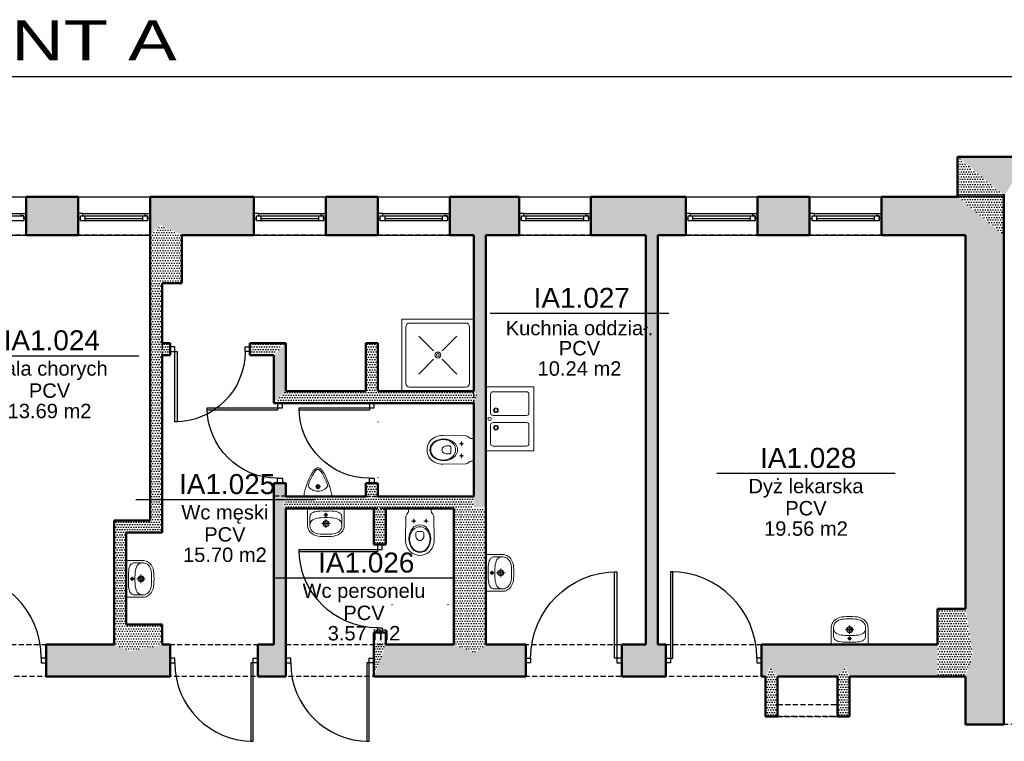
# Model space of a CAD drawing. Header units: millimetres. Extents: x 509 to 7952, y 243 to 5804.
# Tile 43 of 54: x 3156 to 4388, y 4778 to 5680. Entities that reach past the tile are written whole.
import ezdxf
from ezdxf.enums import TextEntityAlignment as Align

# ---------------------------------------------------------------- set-up
doc = ezdxf.new("R2010")
doc.units = ezdxf.units.MM
doc.linetypes.add('HIDDEN', pattern=[9.525, 6.35, -3.175])
for name, color, linetype in [('WK-Drzwi', 9, 'Continuous'), ('WK-EtykPow', 173, 'Continuous'), ('WK-Okna', 143, 'Continuous'), ('WK-Opisy', 143, 'Continuous'), ('WK-Otwory', 9, 'Continuous'), ('WK-Ściany', 7, 'Continuous')]:
    doc.layers.add(name, color=color, linetype=linetype)
doc.layers.add('WK-INSTALACJE WODKAN', color=170, linetype='Continuous', lineweight=5)
doc.layers.add('WK-Pomieszczenia', color=173, linetype='Continuous', plot=False)
doc.styles.add('Arial', font='micross.ttf', dxfattribs={"width": 0.9})

# ---------------------------------------------------------------- blocks, each defined once
blk = doc.blocks.new('J20A')
at = {"color": 8}
for p, q in [((-10.5, -15.5), (-5, -15.5)), ((-7.7, -12.8), (-7.7, -18.1)), ((10.5, -15.5), (5, -15.5)), ((7.7, -12.8), (7.7, -18.1))]:
    blk.add_line(p, q, dxfattribs=at)
for points in [[(0, 0), (-13.2, 0, 0.361499), (-14, -0.7), (-14, -2, -0.113832), (-14.7, -4.9), (-16.1, -6.9, 0.160391), (-17.5, -10.3, -9.743295)], [(0, 0), (13.2, 0, -0.361499), (14, -0.7), (14, -2, 0.113832), (14.7, -4.9), (16.1, -6.9, -0.160391), (17.5, -10.3, 9.743295)], [(-17.5, -10.3), (-18, -38.9, 0.215306), (-11.3, -54.4, 0.363764), (11.3, -54.4, 0.215307), (18, -38.9), (17.5, -10.3)]]:
    blk.add_lwpolyline(points, format="xyb")
for points in [[(-9.3, -24.9, -0.495421), (9.3, -24.9, -0.34834), (9.3, -50.3, -0.494226), (-9.3, -50.3, -0.347612)], [(-12.8, -37.6, -0.225934), (-6.5, -24.9, -0.33442), (6.5, -24.9, -0.225682), (12.8, -37.6, -0.205421), (8.2, -50.3, -0.442489), (-8.2, -50.3, -0.205423)], [(-2.9, -28.8), (2.9, -28.8, -0.480655), (5, -31), (5, -34.7, -0.244457), (2.5, -39.1, -0.328114), (-2.5, -39.1, -0.243111), (-5, -34.8), (-5, -31, -0.480295), (-2.9, -28.8)]]:
    blk.add_lwpolyline(points, format="xyb", close=True)
for centre in [(-7.7, -15.5), (7.7, -15.5)]:
    blk.add_circle(centre, 1.15, dxfattribs=at)
for p in [(-35, 0), (35, 0), (-35, -120), (35, -120)]:
    blk.add_point(p)
blk = doc.blocks.new('J50a')
for p, q in [((20.9, 0), (-20.9, 0)), ((-23, -2.1), (-23, -21)), ((-20, -21), (-20, -10.2)), ((2.5, -7.7), (-2.5, -7.7)), ((0, -10.1), (0, -5.2)), ((20, -10.2), (20, -21)), ((23, -21), (23, -2.1)), ((-5.3, -18.7), (5.3, -18.7)), ((0, -24), (0, -13.5))]:
    blk.add_line(p, q)
at = {"flags": 128}
for points in [[(-20.9, 0, 0.056329), (-22.2, -0.1, 0.274623), (-22.8, -0.7, 0.078029), (-23, -2.1, 0.987626)], [(20.9, 0, -0.056329), (22.2, -0.1, -0.274623), (22.8, -0.7, -0.078029), (23, -2.1, -0.987626)], [(-20, -10.2, -0.104891), (-19.5, -7.9, -0.153237), (-17.1, -5.3, -0.096443), (-12.1, -3.6, -0.04719), (-3.1, -3), (-2.7, -3, 0.009116), (2.7, -3), (3.1, -3, -0.053543), (12.9, -3.7, -0.091574), (17.4, -5.5, -0.166964), (19.7, -8.4, -0.062926), (20, -10.2, -1.040135)], [(-23, -21, 0.111521), (-21.8, -26.3, 0.123014), (-17.6, -31.3, 0.141312), (-7.1, -34.8, 0.026087), (7.1, -34.8, 0.141312), (17.6, -31.3, 0.123014), (21.8, -26.3, 0.111521), (23, -21)]]:
    blk.add_lwpolyline(points, format="xyb", dxfattribs=at)
blk.add_lwpolyline([(13.8, -30.3, 0.212121), (19.3, -24.8, 0.157769), (19.7, -18.5, 0.270169), (14.8, -13, 0.074819), (6, -11.4), (6, -11.4), (2.2, -11.2), (-2.2, -11.2), (-6, -11.4), (-6, -11.4, 0.074819), (-14.8, -13, 0.270169), (-19.7, -18.5, 0.157769), (-19.3, -24.8, 0.212121), (-13.8, -30.3, 0.110292), (-5, -32), (0, -32), (5, -32, 0.110292)], format="xyb", close=True, dxfattribs=at)
for centre, radius in [((0, -7.7), 1.73), ((0, -18.7), 3.78), ((0, -18.7), 2.33)]:
    blk.add_circle(centre, radius)
blk = doc.blocks.new('J26b')
for p, q in [((-90, 90), (-90, 0)), ((0, 90), (-90, 90)), ((0, 0), (0, 90)), ((-85.1, 80.1), (-85.1, 9.9)), ((-10.3, 85.1), (-80.1, 85.1)), ((-5.3, 80.1), (-5.3, 9.9)), ((-50.3, 50.3), (-68.7, 68.7)), ((-39.7, 50.3), (-21.3, 68.7)), ((-68.7, 21.3), (-50.3, 39.7)), ((-39.7, 39.7), (-21.3, 21.3)), ((-90, 0), (0, 0)), ((-10.3, 4.9), (-80.1, 4.9))]:
    blk.add_line(p, q)
for radius in [3.78, 1.78]:
    blk.add_circle((-45, 45), radius)
for centre, start, end in [((-80.1, 80.1), 90, 180), ((-10.3, 80.1), 0, 90), ((-80.1, 9.9), 180, 270), ((-10.3, 9.9), 270, 0)]:
    blk.add_arc(centre, 5, start, end)
blk = doc.blocks.new('J94a')
for p, q in [((-40, 0), (-40, -60)), ((0, 0), (-40, 0)), ((40, 0), (0, 0)), ((40, -60), (40, 0)), ((-34, -51), (-34, -9)), ((-31, -6), (-7.5, -6)), ((-4.5, -51), (-4.5, -9)), ((4.5, -51), (4.5, -9)), ((31, -6), (7.5, -6)), ((34, -51), (34, -9)), ((-40, -60), (0, -60)), ((-31, -54), (-7.5, -54)), ((40, -60), (0, -60)), ((31, -54), (7.5, -54))]:
    blk.add_line(p, q)
for centre, radius in [((-10.8, -12.6), 3), ((-10.8, -12.6), 2), ((0, -4.7), 2), ((10.8, -12.6), 3), ((10.8, -12.6), 2)]:
    blk.add_circle(centre, radius)
for centre, start, end in [((-31, -9), 90, 180), ((-7.5, -9), 0, 90), ((7.5, -9), 90, 180), ((31, -9), 0, 90), ((-31, -51), 180, 270), ((-7.5, -51), 270, 0), ((7.5, -51), 180, 270), ((31, -51), 270, 0)]:
    blk.add_arc(centre, 3, start, end)
blk = doc.blocks.new('J21')
for p, q in [((0, -9.4), (0, -15.6)), ((3.1, -12.5), (-3.1, -12.5))]:
    blk.add_line(p, q)
for points in [[(-16.7, 0), (16.7, 0)], [(-17.3, -0.8), (-17.2, -0.4), (-17, -0.1), (-16.7, 0)], [(17.3, -0.8), (17.2, -0.4), (17, -0.1), (16.7, 0)]]:
    blk.add_lwpolyline(points)
for points in [[(-17.3, -0.8), (-17.2, -2.1, 0.047877), (-17.1, -3.9, 0.072387), (-7.8, -28.8, 0.07503), (-3.5, -34.4, 0.45988), (3.5, -34.4, 0.07503), (7.8, -28.8, 0.072387), (17.1, -3.9, 0.047877), (17.2, -2.1), (17.3, -0.8)], [(-12.5, -13.1, 0.044559), (-6.1, -27.8, 0.076207), (-2.1, -33, 0.479095), (2.1, -33, 0.076207), (6.1, -27.8, 0.043654), (12.4, -13.4)]]:
    blk.add_lwpolyline(points, format="xyb")
for radius in [2.6, 1.6]:
    blk.add_circle((0, -12.5), radius)
blk.add_arc((-0.2, -21.7), 15, 33.5216, 145.0534)
for p in [(-35, 0), (35, 0)]:
    blk.add_point(p)
blk = doc.blocks.new('WK_Pow_tag_01_50')
at = {"color": 0, "linetype": 'ByBlock'}
blk.add_line((-2.789, 0), (2.789, 0), dxfattribs=at)
at = {"color": 0, "linetype": 'ByBlock', "style": 'Arial'}
for tag, height, p in [('POWIERZCHNIE:NUMERAUTO', 0.625, (0.071, 0.482)), ('POWIERZCHNIE:NAZWA', 0.45, (0, -0.455)), ('POWIERZCHNIE_WYKOŃCZENIE:POSADZKA', 0.45, (0, -1.091)), ('POWIERZCHNIE_STYL:POWOBLICZ', 0.45, (0, -1.728))]:
    blk.add_attdef(tag, text='', height=height, dxfattribs=at).set_placement(p, align=Align.MIDDLE)

msp = doc.modelspace()

# ---------------------------------------------------------------- hatches: boundary and pattern name
at = {"layer": 'WK-Ściany', "linetype": 'Continuous', "lineweight": -3}
h = msp.add_hatch(dxfattribs=at)
h.set_pattern_fill('DOTS', color=253, scale=2, style=0)
h.set_pattern_definition([(360, (534.9164, 699.143), (1.5875, 3.175), [0, -3.175])])
h.paths.add_polyline_path([(4387.17, 5410.87), (4387.17, 5460.87), (4329.17, 5508.87), (4329.17, 5458.87)], flags=0)
h = msp.add_hatch(dxfattribs=at)
h.set_pattern_fill('DOTS', color=253, scale=2, style=0)
h.set_pattern_definition([(2e-11, (534.9164, 699.143), (1.5875, 3.175), [0, -3.175])])
h.paths.add_polyline_path([(4387.17, 5460.87), (4388.17, 5460.87), (4397.5, 5475.7), (4402.17, 5460.87), (4531.17, 5460.87), (4531.17, 5508.87), (4329.17, 5508.87)], flags=0)
h.paths.add_polyline_path([(5326.17, 5460.87), (5601.17, 5460.87), (5649.17, 5508.87), (5271.17, 5508.87), (5271.17, 5460.87), (5301.17, 5460.87), (5309.5, 5474.79)], flags=0)
h.paths.add_polyline_path([(4621.17, 5508.87), (4621.17, 5460.87), (4661.17, 5460.87), (4661.17, 5508.87)], flags=0)
h.paths.add_polyline_path([(4751.17, 5508.87), (4751.17, 5460.87), (4756.17, 5460.87), (4760.17, 5475.87), (4768.17, 5460.87), (4791.17, 5460.87), (4791.17, 5508.87)], flags=0)
h.paths.add_polyline_path([(4881.17, 5508.87), (4881.17, 5460.87), (4921.17, 5460.87), (4921.17, 5508.87)], flags=0)
h.paths.add_polyline_path([(5011.17, 5508.87), (5011.17, 5460.87), (5026.17, 5460.87), (5030.17, 5475.87), (5038.17, 5460.87), (5051.17, 5460.87), (5051.17, 5508.87)], flags=0)
h.paths.add_polyline_path([(5141.17, 5508.87), (5141.17, 5460.87), (5181.17, 5460.87), (5181.17, 5508.87)], flags=0)
h = msp.add_hatch(dxfattribs=at)
h.set_pattern_fill('DOTS', color=253, scale=2, style=0)
h.set_pattern_definition([(2e-11, (534.9164, 699.143), (1.5875, 3.175), [0, -3.175])])
h.paths.add_polyline_path([(2719.17, 5458.87), (2677.17, 5410.87), (2719.17, 5410.87), (2764.17, 5410.87), (2764.17, 5458.87)], flags=0)
h.paths.add_polyline_path([(2854.17, 5458.87), (2854.17, 5410.87), (2919.17, 5410.87), (2919.17, 5458.87)], flags=0)
h.paths.add_polyline_path([(3009.17, 5458.87), (3024.17, 5410.87), (3074.17, 5410.87), (3074.17, 5458.87)], flags=0)
h.paths.add_polyline_path([(3164.17, 5458.87), (3164.17, 5410.87), (3229.17, 5410.87), (3229.17, 5458.87)], flags=0)
h.paths.add_polyline_path([(3319.17, 5458.87), (3319.17, 5410.87), (3319.17, 5410.87), (3332.5, 5423.54), (3359.17, 5410.87), (3449.17, 5410.87), (3449.17, 5458.87)], flags=0)
h.paths.add_polyline_path([(3539.17, 5458.87), (3539.17, 5410.87), (3604.17, 5410.87), (3604.17, 5458.87)], flags=0)
h.paths.add_polyline_path([(3694.17, 5458.87), (3694.17, 5410.87), (3724.17, 5410.87), (3729.17, 5425.62), (3739.17, 5410.87), (3780.7, 5410.87), (3780.7, 5458.87)], flags=0)
h.paths.add_polyline_path([(3870.7, 5458.87), (3870.7, 5410.87), (3939.17, 5410.87), (3944.17, 5425.62), (3954.17, 5410.87), (3989.17, 5410.87), (3989.17, 5458.87)], flags=0)
h.paths.add_polyline_path([(4079.17, 5458.87), (4079.17, 5410.87), (4144.17, 5410.87), (4144.17, 5458.87)], flags=0)
h.paths.add_polyline_path([(4234.17, 5458.87), (4234.17, 5410.87), (4339.17, 5410.87), (4387.17, 5410.87), (4329.17, 5458.87)], flags=0)
h = msp.add_hatch(dxfattribs=at)
h.set_pattern_fill('DOTS', color=253, scale=2, style=0)
h.set_pattern_definition([(360, (534.9164, 699.143), (1.5875, 3.175), [0, -3.175])])
h.paths.add_polyline_path([(3319.17, 5350.87), (3334.17, 5350.87), (3359.17, 5350.87), (3359.17, 5410.87), (3332.5, 5423.54), (3319.17, 5410.87)], flags=0)
h = msp.add_hatch(dxfattribs=at)
h.set_pattern_fill('DOTS', color=253, scale=2, style=0)
h.set_pattern_definition([(1e-12, (534.9164, 699.143), (1.5875, 3.175), [0, -3.175])])
h.paths.add_polyline_path([(3724.17, 5215.87), (3727.92, 5210.87), (3724.17, 5200.87), (3724.17, 5083.87), (3724.17, 5070.55), (3739.17, 5070.55), (3739.17, 5410.87), (3729.17, 5425.62), (3724.17, 5410.87)], flags=0)
h = msp.add_hatch(dxfattribs=at)
h.set_pattern_fill('DOTS', color=253, scale=2, style=0)
h.set_pattern_definition([(360, (534.9164, 699.143), (1.5875, 3.175), [0, -3.175])])
h.paths.add_polyline_path([(3954.17, 5410.87), (3944.17, 5425.62), (3939.17, 5410.87), (3939.17, 4898.87), (3944.17, 4886.79), (3954.17, 4898.87)], flags=0)
h = msp.add_hatch(dxfattribs=at)
h.set_pattern_fill('DOTS', color=253, scale=2, style=0)
h.set_pattern_definition([(360, (534.9164, 699.143), (1.5875, 3.175), [0, -3.175])])
h.paths.add_polyline_path([(4339.17, 4943.74), (4348.1, 4887.16), (4339.17, 4858.87), (4339.17, 4798.87), (4387.17, 4798.87), (4387.17, 5410.87), (4339.17, 5410.87)], flags=0)
h = msp.add_hatch(dxfattribs=at)
h.set_pattern_fill('DOTS', color=253, scale=2, style=0)
h.set_pattern_definition([(360, (534.9164, 699.143), (1.5875, 3.175), [0, -3.175])])
h.paths.add_polyline_path([(3334.17, 5350.87), (3319.17, 5350.87), (3319.17, 5275.87), (3330.42, 5270.87), (3334.17, 5275.87)], flags=0)
h.paths.add_polyline_path([(3334.17, 5260.87), (3330.42, 5270.87), (3319.17, 5275.87), (3319.17, 5053.87), (3334.17, 5038.87)], flags=0)
h = msp.add_hatch(dxfattribs=at)
h.set_pattern_fill('DOTS', color=253, scale=2, style=0)
h.set_pattern_definition([(3e-11, (534.9164, 699.143), (1.5875, 3.175), [0, -3.175])])
h.paths.add_polyline_path([(3334.17, 5275.87), (3330.42, 5270.87), (3334.17, 5260.87), (3344.17, 5260.87), (3344.17, 5275.87)], flags=0)
h.paths.add_polyline_path([(3444.17, 5275.87), (3444.17, 5260.87), (3474.17, 5260.87), (3489.17, 5275.87)], flags=0)
h = msp.add_hatch(dxfattribs=at)
h.set_pattern_fill('DOTS', color=253, scale=2, style=0)
h.set_pattern_definition([(360, (534.9164, 699.143), (1.5875, 3.175), [0, -3.175])])
h.paths.add_polyline_path([(3489.17, 5275.87), (3474.17, 5260.87), (3474.17, 5200.87), (3489.17, 5215.87)], flags=0)
h.paths.add_polyline_path([(3489.17, 5100.87), (3474.17, 5100.87), (3474.17, 5068.87), (3485.42, 5073.87), (3489.17, 5083.87)], flags=0)
h.paths.add_polyline_path([(3489.17, 5068.87), (3485.42, 5073.87), (3474.17, 5068.87), (3474.17, 4898.87), (3489.17, 4858.87)], flags=0)
h = msp.add_hatch(dxfattribs=at)
h.set_pattern_fill('DOTS', color=253, scale=2, style=0)
h.set_pattern_definition([(6e-12, (534.9164, 699.143), (1.5875, 3.175), [0, -3.175])])
h.paths.add_polyline_path([(3604.17, 5275.87), (3589.17, 5275.87), (3589.17, 5215.87), (3594.17, 5212.12), (3604.17, 5215.87)], flags=0)
h.paths.add_polyline_path([(3604.17, 5100.87), (3589.17, 5100.87), (3589.17, 5083.87), (3594.17, 5080.12), (3604.17, 5083.87)], flags=0)
h = msp.add_hatch(dxfattribs=at)
h.set_pattern_fill('DOTS', color=253, scale=2, style=0)
h.set_pattern_definition([(4e-11, (534.9164, 699.143), (1.5875, 3.175), [0, -3.175])])
h.paths.add_polyline_path([(3489.17, 5215.87), (3474.17, 5200.87), (3589.17, 5200.87), (3594.17, 5212.12), (3589.17, 5215.87)], flags=0)
h.paths.add_polyline_path([(3604.17, 5215.87), (3594.17, 5212.12), (3589.17, 5200.87), (3724.17, 5200.87), (3727.92, 5210.87), (3724.17, 5215.87)], flags=0)
h = msp.add_hatch(dxfattribs=at)
h.set_pattern_fill('DOTS', color=253, scale=2, style=0)
h.set_pattern_definition([(2e-11, (534.9164, 699.143), (1.5875, 3.175), [0, -3.175])])
h.paths.add_polyline_path([(3604.17, 5083.87), (3604.17, 5083.87), (3604.17, 5072.62)], flags=0)
h.paths.add_polyline_path([(3489.17, 5083.87), (3485.42, 5073.87), (3489.17, 5068.87), (3599.17, 5068.87), (3604.17, 5072.62), (3614.17, 5068.87), (3699.17, 5068.87), (3724.17, 5068.87), (3724.17, 5083.87), (3604.17, 5083.87), (3594.17, 5080.12), (3589.17, 5083.87)], flags=0)
h = msp.add_hatch(dxfattribs=at)
h.set_pattern_fill('DOTS', color=253, scale=2, style=0)
h.set_pattern_definition([(360, (534.9164, 699.143), (1.5875, 3.175), [0, -3.175])])
h.paths.add_polyline_path([(3614.17, 5068.87), (3604.17, 5072.62), (3599.17, 5068.87), (3599.17, 5023.87), (3614.17, 5023.87)], flags=0)
h.paths.add_polyline_path([(3614.17, 4913.87), (3599.17, 4913.87), (3599.17, 4858.87), (3614.17, 4898.87)], flags=0)
h = msp.add_hatch(dxfattribs=at)
h.set_pattern_fill('DOTS', color=253, scale=2, style=0)
h.set_pattern_definition([(2e-12, (534.9164, 699.143), (1.5875, 3.175), [0, -3.175])])
h.paths.add_polyline_path([(3699.17, 4898.87), (3725.83, 4888.87), (3739.17, 4898.87), (3739.17, 5070.55), (3724.17, 5070.55), (3724.17, 5068.87), (3699.17, 5068.87)], flags=0)
h = msp.add_hatch(dxfattribs=at)
h.set_pattern_fill('DOTS', color=253, scale=2, style=0)
h.set_pattern_definition([(360, (534.9164, 699.143), (1.5875, 3.175), [0, -3.175])])
h.paths.add_polyline_path([(3334.17, 5038.87), (3319.17, 5053.87), (3274.17, 5053.87), (3289.17, 5038.87)], flags=0)
h = msp.add_hatch(dxfattribs=at)
h.set_pattern_fill('DOTS', color=253, scale=2, style=0)
h.set_pattern_definition([(5e-12, (534.9164, 699.143), (1.5875, 3.175), [0, -3.175])])
h.paths.add_polyline_path([(3289.17, 5038.87), (3274.17, 5053.87), (3274.17, 4923.87), (3289.17, 4923.87)], flags=0)
h = msp.add_hatch(dxfattribs=at)
h.set_pattern_fill('DOTS', color=253, scale=2, angle=360, style=0)
h.set_pattern_definition([(360, (534.9164, 699.143), (1.5875, 3.175), [0, -3.175])])
h.paths.add_polyline_path([(4304.2, 4898.87), (4304.2, 4858.87), (4339.17, 4858.87), (4348.1, 4887.16), (4339.17, 4943.74), (4304.2, 4943.74)], flags=0)
h = msp.add_hatch(dxfattribs=at)
h.set_pattern_fill('DOTS', color=253, scale=2, style=0)
h.set_pattern_definition([(360, (534.9164, 699.143), (1.5875, 3.175), [0, -3.175])])
h.paths.add_polyline_path([(3274.17, 4898.87), (3294.17, 4890.54), (3334.17, 4898.87), (3334.17, 4923.87), (3289.17, 4923.87), (3274.17, 4923.87)], flags=0)
h = msp.add_hatch(dxfattribs=at)
h.set_pattern_fill('DOTS', color=253, scale=2, style=0)
h.set_pattern_definition([(2e-11, (534.9164, 699.143), (1.5875, 3.175), [0, -3.175])])
h.paths.add_polyline_path([(2879.17, 4898.87), (2869.17, 4886.79), (2864.17, 4898.87), (2719.17, 4898.87), (2691.17, 4889.04), (2677.17, 4898.87), (2627.17, 4898.87), (2627.17, 4858.87), (2894.17, 4858.87), (2894.17, 4898.87)], flags=0)
h.paths.add_polyline_path([(2994.17, 4898.87), (2994.17, 4858.87), (3069.17, 4858.87), (3054.17, 4898.87)], flags=0)
h.paths.add_polyline_path([(2487.17, 4858.87), (2507.17, 4858.87), (2507.17, 4898.87), (2487.17, 4898.87)], flags=0)
h.paths.add_polyline_path([(3189.17, 4898.87), (3189.17, 4858.87), (3344.17, 4858.87), (3344.17, 4898.87), (3334.17, 4898.87), (3294.17, 4890.54), (3274.17, 4898.87)], flags=0)
h.paths.add_polyline_path([(3454.17, 4898.87), (3454.17, 4858.87), (3489.17, 4858.87), (3474.17, 4898.87)], flags=0)
h.paths.add_polyline_path([(3614.17, 4898.87), (3599.17, 4858.87), (3789.17, 4858.87), (3789.17, 4898.87), (3739.17, 4898.87), (3725.83, 4888.87), (3699.17, 4898.87)], flags=0)
h.paths.add_polyline_path([(3909.17, 4898.87), (3909.17, 4858.87), (3964.17, 4858.87), (3964.17, 4898.87), (3954.17, 4898.87), (3944.17, 4886.79), (3939.17, 4898.87)], flags=0)
h.paths.add_polyline_path([(4084.17, 4898.87), (4084.17, 4858.87), (4089.17, 4858.87), (4094.17, 4870.95), (4104.17, 4858.87), (4179.17, 4858.87), (4189.17, 4870.95), (4194.17, 4858.87), (4304.2, 4858.87), (4304.2, 4898.87)], flags=0)
h = msp.add_hatch(dxfattribs=at)
h.set_pattern_fill('DOTS', color=253, scale=2, style=0)
h.set_pattern_definition([(4e-12, (534.9164, 699.143), (1.5875, 3.175), [0, -3.175])])
h.paths.add_polyline_path([(4104.17, 4858.87), (4094.17, 4870.95), (4089.17, 4858.87), (4089.17, 4808.87), (4104.17, 4823.87)], flags=0)
h = msp.add_hatch(dxfattribs=at)
h.set_pattern_fill('DOTS', color=253, scale=2, style=0)
h.set_pattern_definition([(360, (534.9164, 699.143), (1.5875, 3.175), [0, -3.175])])
h.paths.add_polyline_path([(4179.17, 4823.87), (4194.17, 4808.87), (4194.17, 4858.87), (4189.17, 4870.95), (4179.17, 4858.87)], flags=0)
h = msp.add_hatch(dxfattribs=at)
h.set_pattern_fill('DOTS', color=253, scale=2, style=0)
h.set_pattern_definition([(2e-11, (534.9164, 699.143), (1.5875, 3.175), [0, -3.175])])
h.paths.add_polyline_path([(4104.17, 4823.87), (4089.17, 4808.87), (4104.17, 4808.87)], flags=0)
h.paths.add_polyline_path([(4179.17, 4823.87), (4179.17, 4808.87), (4194.17, 4808.87)], flags=0)

# ---------------------------------------------------------------- linework, layer by layer
at = {"layer": 'WK-Drzwi', "color": 9, "linetype": 'Continuous', "lineweight": -3}
for points in [[(3350.17, 5271.37), (3344.17, 5271.37), (3344.17, 5265.37), (3350.17, 5265.37)], [(3438.17, 5271.37), (3444.17, 5271.37), (3444.17, 5265.37), (3438.17, 5265.37)], [(3350.17, 5265.37), (3353.17, 5265.37), (3353.17, 5177.37), (3350.17, 5177.37)], [(3484.67, 5194.87), (3484.67, 5200.87), (3478.67, 5200.87), (3478.67, 5194.87)], [(3599.67, 5194.87), (3599.67, 5200.87), (3593.67, 5200.87), (3593.67, 5194.87)], [(3478.67, 5194.87), (3478.67, 5191.87), (3390.67, 5191.87), (3390.67, 5194.87)], [(3593.67, 5194.87), (3593.67, 5191.87), (3505.67, 5191.87), (3505.67, 5194.87)], [(3484.67, 5106.87), (3484.67, 5100.87), (3478.67, 5100.87), (3478.67, 5106.87)], [(3599.67, 5106.87), (3599.67, 5100.87), (3593.67, 5100.87), (3593.67, 5106.87)], [(3603.67, 5017.87), (3603.67, 5014.87), (3505.67, 5014.87), (3505.67, 5017.87)], [(3609.67, 5017.87), (3609.67, 5023.87), (3603.67, 5023.87), (3603.67, 5017.87)], [(3903.17, 4881.87), (3900.17, 4881.87), (3900.17, 4989.87), (3903.17, 4989.87)], [(3970.17, 4881.87), (3973.17, 4881.87), (3973.17, 4989.87), (3970.17, 4989.87)], [(3609.67, 4919.87), (3609.67, 4913.87), (3603.67, 4913.87), (3603.67, 4919.87)], [(3183.17, 4875.87), (3189.17, 4875.87), (3189.17, 4881.87), (3183.17, 4881.87)], [(3350.17, 4881.87), (3344.17, 4881.87), (3344.17, 4875.87), (3350.17, 4875.87)], [(3448.17, 4881.87), (3454.17, 4881.87), (3454.17, 4875.87), (3448.17, 4875.87)], [(3495.17, 4881.87), (3489.17, 4881.87), (3489.17, 4875.87), (3495.17, 4875.87)], [(3593.17, 4881.87), (3599.17, 4881.87), (3599.17, 4875.87), (3593.17, 4875.87)], [(3795.17, 4875.87), (3789.17, 4875.87), (3789.17, 4881.87), (3795.17, 4881.87)], [(3903.17, 4875.87), (3909.17, 4875.87), (3909.17, 4881.87), (3903.17, 4881.87)], [(3970.17, 4875.87), (3964.17, 4875.87), (3964.17, 4881.87), (3970.17, 4881.87)], [(4078.17, 4875.87), (4084.17, 4875.87), (4084.17, 4881.87), (4078.17, 4881.87)], [(3448.17, 4875.87), (3445.17, 4875.87), (3445.17, 4777.87), (3448.17, 4777.87)], [(3593.17, 4875.87), (3590.17, 4875.87), (3590.17, 4777.87), (3593.17, 4777.87)]]:
    msp.add_lwpolyline(points, close=True, dxfattribs=at)
at = {"layer": 'WK-Drzwi', "color": 8, "linetype": 'Continuous', "lineweight": -3, "extrusion": (0, 0, -1)}
for centre, radius, start, end in [((-3350.17, 5265.37), 88, 180, 270), ((-3478.67, 5194.87), 88, 270, 0), ((-3593.67, 5194.87), 88, 270, 0), ((-3603.67, 5017.87), 98, 270, 0), ((-3903.17, 4881.87), 108, 0, 90)]:
    msp.add_arc(centre, radius, start, end, dxfattribs=at)
at = {"layer": 'WK-Drzwi', "color": 8, "linetype": 'Continuous', "lineweight": -3}
for centre, radius, start, end in [((3075.17, 4881.87), 108, 0, 90), ((3970.17, 4881.87), 108, 0, 90), ((3448.17, 4875.87), 98, 180, 270), ((3593.17, 4875.87), 98, 180, 270)]:
    msp.add_arc(centre, radius, start, end, dxfattribs=at)
at = {"layer": 'WK-Okna', "color": 143, "linetype": 'Continuous', "lineweight": -3}
for p, q in [((3074.17, 5458.87), (3164.17, 5458.87)), ((3229.17, 5458.87), (3319.17, 5458.87)), ((3449.17, 5458.87), (3539.17, 5458.87)), ((3604.17, 5458.87), (3694.17, 5458.87)), ((3780.7, 5458.87), (3870.7, 5458.87)), ((3989.17, 5458.87), (4079.17, 5458.87)), ((4144.17, 5458.87), (4234.17, 5458.87)), ((3080.17, 5437.87), (3158.17, 5437.87)), ((3235.17, 5437.87), (3313.17, 5437.87)), ((3238.17, 5428.87), (3238.17, 5434.87)), ((3238.17, 5431.87), (3310.17, 5431.87)), ((3310.17, 5428.87), (3310.17, 5434.87)), ((3455.17, 5437.87), (3533.17, 5437.87)), ((3458.17, 5428.87), (3458.17, 5434.87)), ((3458.17, 5431.87), (3530.17, 5431.87)), ((3530.17, 5428.87), (3530.17, 5434.87)), ((3610.17, 5437.87), (3688.17, 5437.87)), ((3613.17, 5428.87), (3613.17, 5434.87)), ((3613.17, 5431.87), (3685.17, 5431.87)), ((3685.17, 5428.87), (3685.17, 5434.87)), ((3786.7, 5437.87), (3864.7, 5437.87)), ((3789.7, 5428.87), (3789.7, 5434.87)), ((3789.7, 5431.87), (3861.7, 5431.87)), ((3861.7, 5428.87), (3861.7, 5434.87)), ((3995.17, 5437.87), (4073.17, 5437.87)), ((3998.17, 5428.87), (3998.17, 5434.87)), ((3998.17, 5431.87), (4070.17, 5431.87)), ((4070.17, 5428.87), (4070.17, 5434.87)), ((4150.17, 5437.87), (4228.17, 5437.87)), ((4153.17, 5428.87), (4153.17, 5434.87)), ((4153.17, 5431.87), (4225.17, 5431.87)), ((4225.17, 5428.87), (4225.17, 5434.87)), ((3074.17, 5410.87), (3164.17, 5410.87)), ((3229.17, 5410.87), (3319.17, 5410.87)), ((3449.17, 5410.87), (3539.17, 5410.87)), ((3604.17, 5410.87), (3694.17, 5410.87)), ((3780.7, 5410.87), (3870.7, 5410.87)), ((3989.17, 5410.87), (4079.17, 5410.87)), ((4144.17, 5410.87), (4234.17, 5410.87))]:
    msp.add_line(p, q, dxfattribs=at)
for points in [[(3077.17, 5428.87), (3077.17, 5434.87), (3161.17, 5434.87), (3161.17, 5428.87)], [(3158.17, 5437.87), (3164.17, 5437.87), (3164.17, 5431.87), (3161.17, 5431.87), (3161.17, 5434.87), (3158.17, 5434.87)], [(3235.17, 5437.87), (3229.17, 5437.87), (3229.17, 5431.87), (3232.17, 5431.87), (3232.17, 5434.87), (3235.17, 5434.87)], [(3232.17, 5428.87), (3232.17, 5434.87), (3316.17, 5434.87), (3316.17, 5428.87)], [(3313.17, 5437.87), (3319.17, 5437.87), (3319.17, 5431.87), (3316.17, 5431.87), (3316.17, 5434.87), (3313.17, 5434.87)], [(3455.17, 5437.87), (3449.17, 5437.87), (3449.17, 5431.87), (3452.17, 5431.87), (3452.17, 5434.87), (3455.17, 5434.87)], [(3452.17, 5428.87), (3452.17, 5434.87), (3536.17, 5434.87), (3536.17, 5428.87)], [(3533.17, 5437.87), (3539.17, 5437.87), (3539.17, 5431.87), (3536.17, 5431.87), (3536.17, 5434.87), (3533.17, 5434.87)], [(3610.17, 5437.87), (3604.17, 5437.87), (3604.17, 5431.87), (3607.17, 5431.87), (3607.17, 5434.87), (3610.17, 5434.87)], [(3607.17, 5428.87), (3607.17, 5434.87), (3691.17, 5434.87), (3691.17, 5428.87)], [(3688.17, 5437.87), (3694.17, 5437.87), (3694.17, 5431.87), (3691.17, 5431.87), (3691.17, 5434.87), (3688.17, 5434.87)], [(3786.7, 5437.87), (3780.7, 5437.87), (3780.7, 5431.87), (3783.7, 5431.87), (3783.7, 5434.87), (3786.7, 5434.87)], [(3783.7, 5428.87), (3783.7, 5434.87), (3867.7, 5434.87), (3867.7, 5428.87)], [(3864.7, 5437.87), (3870.7, 5437.87), (3870.7, 5431.87), (3867.7, 5431.87), (3867.7, 5434.87), (3864.7, 5434.87)], [(3995.17, 5437.87), (3989.17, 5437.87), (3989.17, 5431.87), (3992.17, 5431.87), (3992.17, 5434.87), (3995.17, 5434.87)], [(3992.17, 5428.87), (3992.17, 5434.87), (4076.17, 5434.87), (4076.17, 5428.87)], [(4073.17, 5437.87), (4079.17, 5437.87), (4079.17, 5431.87), (4076.17, 5431.87), (4076.17, 5434.87), (4073.17, 5434.87)], [(4150.17, 5437.87), (4144.17, 5437.87), (4144.17, 5431.87), (4147.17, 5431.87), (4147.17, 5434.87), (4150.17, 5434.87)], [(4147.17, 5428.87), (4147.17, 5434.87), (4231.17, 5434.87), (4231.17, 5428.87)], [(4228.17, 5437.87), (4234.17, 5437.87), (4234.17, 5431.87), (4231.17, 5431.87), (4231.17, 5434.87), (4228.17, 5434.87)]]:
    msp.add_lwpolyline(points, close=True, dxfattribs=at)
at = {"layer": 'WK-Opisy', "ltscale": 1.3}
msp.add_lwpolyline([(509.17, 5609.24), (5649.17, 5609.24)], dxfattribs=at)
at = {"layer": 'WK-Otwory', "color": 9, "linetype": 'HIDDEN', "lineweight": -3}
for p, q in [((4104.17, 4823.87), (4179.17, 4823.87)), ((4104.17, 4808.87), (4179.17, 4808.87))]:
    msp.add_line(p, q, dxfattribs=at)
at = {"layer": 'WK-Otwory', "color": 9, "linetype": 'Continuous', "lineweight": -3}
for p, q in [((4104.17, 4823.87), (4104.17, 4808.87)), ((4179.17, 4823.87), (4179.17, 4808.87))]:
    msp.add_line(p, q, dxfattribs=at)
at = {"layer": 'WK-Pomieszczenia', "color": 173, "linetype": 'HIDDEN', "lineweight": -3}
for p, q in [((3319.17, 5410.87), (3024.17, 5410.87)), ((3319.17, 5053.87), (3319.17, 5410.87)), ((3724.17, 5410.87), (3359.17, 5410.87)), ((3359.17, 5410.87), (3359.17, 5350.87)), ((3724.17, 5083.87), (3724.17, 5410.87)), ((3739.17, 5410.87), (3739.17, 4898.87)), ((3939.17, 5410.87), (3739.17, 5410.87)), ((3939.17, 4898.87), (3939.17, 5410.87)), ((3954.17, 5410.87), (3954.17, 4898.87)), ((4339.17, 5410.87), (3954.17, 5410.87)), ((4339.17, 4943.74), (4339.17, 5410.87)), ((3359.17, 5350.87), (3334.17, 5350.87)), ((3334.17, 5350.87), (3334.17, 5038.87)), ((3474.17, 4898.87), (3474.17, 5084.87)), ((3474.17, 5084.87), (3724.17, 5083.87)), ((3489.17, 4898.87), (3489.17, 5068.87)), ((3699.17, 5068.87), (3489.17, 5068.87)), ((3699.17, 4898.87), (3699.17, 5068.87)), ((3274.17, 4898.87), (3274.17, 5053.87)), ((3274.17, 5053.87), (3319.17, 5053.87)), ((3334.17, 5038.87), (3289.17, 5038.87)), ((3289.17, 5038.87), (3289.17, 4923.87)), ((4304.2, 4898.87), (4304.2, 4943.74)), ((4304.2, 4943.74), (4339.17, 4943.74)), ((3289.17, 4923.87), (3334.17, 4923.87)), ((3334.17, 4923.87), (3334.17, 4898.87)), ((3069.17, 4898.87), (3274.17, 4898.87)), ((3334.17, 4898.87), (3474.17, 4898.87)), ((3489.17, 4898.87), (3699.17, 4898.87)), ((3739.17, 4898.87), (3939.17, 4898.87)), ((3954.17, 4898.87), (4304.2, 4898.87)), ((4089.17, 4858.87), (949.17, 4858.87)), ((4089.17, 4808.87), (4089.17, 4858.87)), ((4339.17, 4858.87), (4194.17, 4858.87)), ((4194.17, 4858.87), (4194.17, 4808.87)), ((4339.17, 4798.87), (4339.17, 4858.87)), ((4194.17, 4808.87), (4089.17, 4808.87)), ((4402.17, 4798.87), (4339.17, 4798.87))]:
    msp.add_line(p, q, dxfattribs=at)
at = {"layer": 'WK-Ściany', "color": 7, "linetype": 'Continuous', "lineweight": 50}
for p, q in [((4329.17, 5508.87), (4329.17, 5458.87)), ((4531.17, 5508.87), (4329.17, 5508.87)), ((3164.17, 5458.87), (3164.17, 5410.87)), ((3229.17, 5458.87), (3164.17, 5458.87)), ((3229.17, 5410.87), (3229.17, 5458.87)), ((3319.17, 5458.87), (3319.17, 5410.87)), ((3449.17, 5458.87), (3319.17, 5458.87)), ((3449.17, 5410.87), (3449.17, 5458.87)), ((3539.17, 5458.87), (3539.17, 5410.87)), ((3604.17, 5458.87), (3539.17, 5458.87)), ((3604.17, 5410.87), (3604.17, 5458.87)), ((3694.17, 5458.87), (3694.17, 5410.87)), ((3780.7, 5458.87), (3694.17, 5458.87)), ((3780.7, 5410.87), (3780.7, 5458.87)), ((3870.7, 5458.87), (3870.7, 5410.87)), ((3989.17, 5458.87), (3870.7, 5458.87)), ((3989.17, 5410.87), (3989.17, 5458.87)), ((4079.17, 5458.87), (4079.17, 5410.87)), ((4144.17, 5458.87), (4079.17, 5458.87)), ((4144.17, 5410.87), (4144.17, 5458.87)), ((4234.17, 5458.87), (4234.17, 5410.87)), ((4329.17, 5458.87), (4234.17, 5458.87)), ((4387.17, 5410.87), (4387.17, 5460.87)), ((4387.17, 5460.87), (4388.17, 5460.87)), ((3164.17, 5410.87), (3229.17, 5410.87)), ((3319.17, 5410.87), (3319.17, 5410.87)), ((3319.17, 5410.87), (3319.17, 5350.87)), ((3359.17, 5410.87), (3449.17, 5410.87)), ((3359.17, 5350.87), (3359.17, 5410.87)), ((3539.17, 5410.87), (3604.17, 5410.87)), ((3694.17, 5410.87), (3724.17, 5410.87)), ((3724.17, 5410.87), (3724.17, 5215.87)), ((3739.17, 5410.87), (3780.7, 5410.87)), ((3739.17, 5070.55), (3739.17, 5410.87)), ((3870.7, 5410.87), (3939.17, 5410.87)), ((3939.17, 5410.87), (3939.17, 4898.87)), ((3954.17, 5410.87), (3989.17, 5410.87)), ((3954.17, 4898.87), (3954.17, 5410.87)), ((4079.17, 5410.87), (4144.17, 5410.87)), ((4234.17, 5410.87), (4339.17, 5410.87)), ((4339.17, 5410.87), (4339.17, 4943.74)), ((4387.17, 4798.87), (4387.17, 5410.87)), ((3319.17, 5053.87), (3319.17, 5350.87)), ((3334.17, 5275.87), (3334.17, 5350.87)), ((3334.17, 5350.87), (3359.17, 5350.87)), ((3344.17, 5275.87), (3334.17, 5275.87)), ((3344.17, 5260.87), (3344.17, 5275.87)), ((3444.17, 5275.87), (3444.17, 5260.87)), ((3489.17, 5275.87), (3444.17, 5275.87)), ((3489.17, 5215.87), (3489.17, 5275.87)), ((3604.17, 5275.87), (3589.17, 5275.87)), ((3589.17, 5275.87), (3589.17, 5215.87)), ((3604.17, 5215.87), (3604.17, 5275.87)), ((3334.17, 5038.87), (3334.17, 5260.87)), ((3334.17, 5260.87), (3344.17, 5260.87)), ((3444.17, 5260.87), (3474.17, 5260.87)), ((3474.17, 5260.87), (3474.17, 5200.87)), ((3589.17, 5215.87), (3489.17, 5215.87)), ((3724.17, 5215.87), (3604.17, 5215.87)), ((3474.17, 5200.87), (3724.17, 5200.87)), ((3724.17, 5200.87), (3724.17, 5083.87)), ((3474.17, 4898.87), (3474.17, 5100.87)), ((3489.17, 5100.87), (3474.17, 5100.87)), ((3489.17, 5083.87), (3489.17, 5100.87)), ((3604.17, 5100.87), (3589.17, 5100.87)), ((3589.17, 5100.87), (3589.17, 5083.87)), ((3604.17, 5083.87), (3604.17, 5100.87)), ((3589.17, 5083.87), (3489.17, 5083.87)), ((3724.17, 5083.87), (3604.17, 5083.87)), ((3489.17, 4858.87), (3489.17, 5068.87)), ((3489.17, 5068.87), (3599.17, 5068.87)), ((3599.17, 5068.87), (3599.17, 5023.87)), ((3614.17, 5068.87), (3699.17, 5068.87)), ((3614.17, 5023.87), (3614.17, 5068.87)), ((3699.17, 5068.87), (3699.17, 4898.87)), ((3739.17, 4898.87), (3739.17, 5070.55)), ((3319.17, 5053.87), (3274.17, 5053.87)), ((3274.17, 5053.87), (3274.17, 4923.87)), ((3289.17, 5038.87), (3334.17, 5038.87)), ((3289.17, 4923.87), (3289.17, 5038.87)), ((3599.17, 5023.87), (3614.17, 5023.87)), ((4339.17, 4943.74), (4304.2, 4943.74)), ((4304.2, 4943.74), (4304.2, 4898.87)), ((3274.17, 4923.87), (3274.17, 4898.87)), ((3334.17, 4923.87), (3289.17, 4923.87)), ((3334.17, 4898.87), (3334.17, 4923.87)), ((3614.17, 4913.87), (3599.17, 4913.87)), ((3599.17, 4913.87), (3599.17, 4858.87)), ((3614.17, 4898.87), (3614.17, 4913.87)), ((3189.17, 4898.87), (3189.17, 4858.87)), ((3274.17, 4898.87), (3189.17, 4898.87)), ((3344.17, 4898.87), (3334.17, 4898.87)), ((3344.17, 4858.87), (3344.17, 4898.87)), ((3454.17, 4898.87), (3454.17, 4858.87)), ((3474.17, 4898.87), (3454.17, 4898.87)), ((3699.17, 4898.87), (3614.17, 4898.87)), ((3789.17, 4898.87), (3739.17, 4898.87)), ((3789.17, 4858.87), (3789.17, 4898.87)), ((3909.17, 4898.87), (3909.17, 4858.87)), ((3939.17, 4898.87), (3909.17, 4898.87)), ((3964.17, 4898.87), (3954.17, 4898.87)), ((3964.17, 4858.87), (3964.17, 4898.87)), ((4084.17, 4898.87), (4084.17, 4858.87)), ((4304.2, 4898.87), (4084.17, 4898.87)), ((3189.17, 4858.87), (3344.17, 4858.87)), ((3454.17, 4858.87), (3489.17, 4858.87)), ((3599.17, 4858.87), (3789.17, 4858.87)), ((3909.17, 4858.87), (3964.17, 4858.87)), ((4084.17, 4858.87), (4089.17, 4858.87)), ((4089.17, 4858.87), (4089.17, 4808.87)), ((4104.17, 4858.87), (4179.17, 4858.87)), ((4104.17, 4823.87), (4104.17, 4858.87)), ((4179.17, 4858.87), (4179.17, 4823.87)), ((4194.17, 4858.87), (4304.2, 4858.87)), ((4194.17, 4808.87), (4194.17, 4858.87)), ((4304.2, 4858.87), (4339.17, 4858.87)), ((4339.17, 4858.87), (4339.17, 4798.87)), ((4104.17, 4808.87), (4104.17, 4823.87)), ((4179.17, 4823.87), (4179.17, 4808.87)), ((4089.17, 4808.87), (4104.17, 4808.87)), ((4179.17, 4808.87), (4194.17, 4808.87)), ((4339.17, 4798.87), (4387.17, 4798.87))]:
    msp.add_line(p, q, dxfattribs=at)
at = {"layer": 'WK-Ściany', "ltscale": 1.3}
for points in [[(4388.17, 5460.87), (4329.17, 5460.87)], [(4387.17, 5458.87), (4329.17, 5458.87)]]:
    msp.add_lwpolyline(points, dxfattribs=at)

# ---------------------------------------------------------------- block references
at = {"layer": 'WK-EtykPow', "color": 173, "linetype": 'Continuous', "lineweight": -3, "ltscale": 1.3, "xscale": 40, "yscale": 40, "zscale": 40}
for p, values in [((3856.34, 5313.18), {'POWIERZCHNIE_WYKOŃCZENIE:POSADZKA': 'PCV', 'POWIERZCHNIE:NUMERAUTO': 'IA1.027', 'POWIERZCHNIE:NAZWA': 'Kuchnia oddział.', 'POWIERZCHNIE_STYL:POWOBLICZ': '10.24 m2'}), ((3193.5, 5260.09), {'POWIERZCHNIE_WYKOŃCZENIE:POSADZKA': 'PCV', 'POWIERZCHNIE:NUMERAUTO': 'IA1.024', 'POWIERZCHNIE:NAZWA': 'Sala chorych', 'POWIERZCHNIE_STYL:POWOBLICZ': '13.69 m2'}), ((4139.56, 5113.05), {'POWIERZCHNIE_WYKOŃCZENIE:POSADZKA': 'PCV', 'POWIERZCHNIE:NUMERAUTO': 'IA1.028', 'POWIERZCHNIE:NAZWA': 'Dyż lekarska', 'POWIERZCHNIE_STYL:POWOBLICZ': '19.56 m2'}), ((3412.82, 5080.27), {'POWIERZCHNIE_WYKOŃCZENIE:POSADZKA': 'PCV', 'POWIERZCHNIE:NUMERAUTO': 'IA1.025', 'POWIERZCHNIE:NAZWA': 'Wc męski', 'POWIERZCHNIE_STYL:POWOBLICZ': '15.70 m2'}), ((3586.8, 4982.17), {'POWIERZCHNIE_WYKOŃCZENIE:POSADZKA': 'PCV', 'POWIERZCHNIE:NUMERAUTO': 'IA1.026', 'POWIERZCHNIE:NAZWA': 'Wc personelu', 'POWIERZCHNIE_STYL:POWOBLICZ': '3.57 m2'})]:
    msp.add_blockref('WK_Pow_tag_01_50', p, dxfattribs=at).add_auto_attribs(values)
at = {"layer": 'WK-INSTALACJE WODKAN', "color": 170, "linetype": 'Continuous', "lineweight": 5}
for name, p in [('J26b', (3724.17, 5215.87)), ('J50a', (3539.17, 5068.87)), ('J20A', (3656.67, 5068.87))]:
    msp.add_blockref(name, p, dxfattribs=at)
for name, p, rotation in [('J94a', (3739.17, 5180.96), 89.99999999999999), ('J20A', (3724.17, 5142.37), 269.9999999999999), ('J21', (3529.17, 5083.87), 180), ('J50a', (3289.17, 4981.02), 89.99999999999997), ('J50a', (3739.17, 4988.52), 89.99999999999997), ('J50a', (4194.19, 4898.87), 180)]:
    msp.add_blockref(name, p, dxfattribs=dict(at, rotation=rotation))

# ---------------------------------------------------------------- texts
at = {"layer": 'WK-Opisy', "insert": (2817.69, 5679.4), "char_height": 50, "width": 602.6891, "attachment_point": 1, "style": 'Arial'}
msp.add_mtext('{\\W1.3;SEGMENT A}', dxfattribs=at)

doc.saveas('drawing.dxf')
